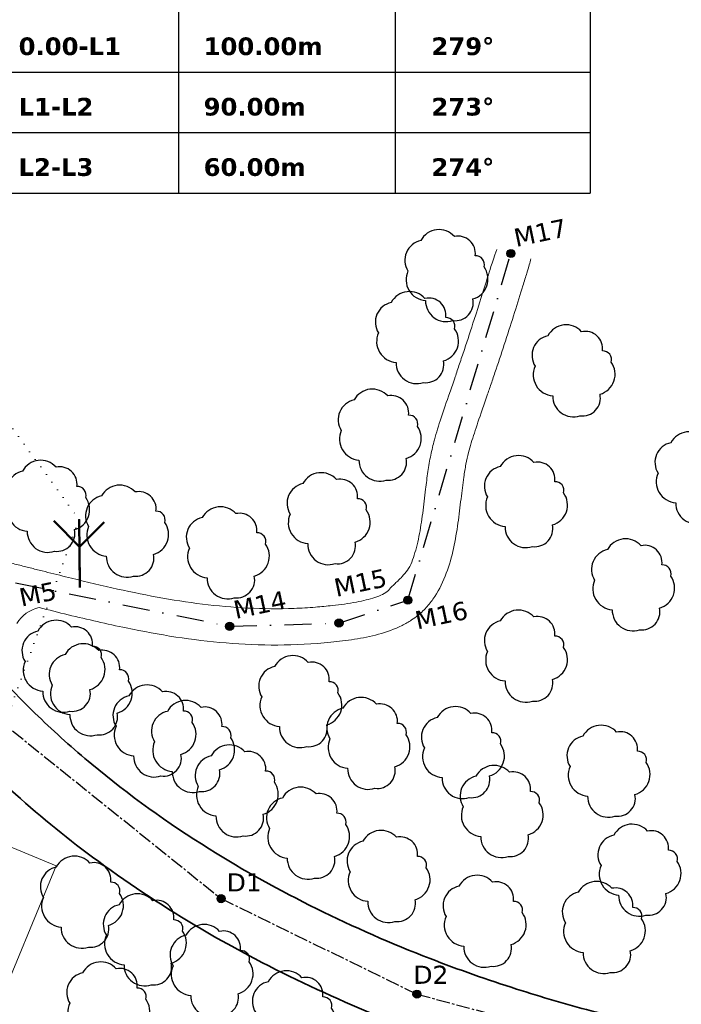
# Model space of a CAD drawing. Header units: millimetres. Extents: x 475316 to 476350, y 295379 to 296159.
# Tile 5 of 7: x 475801 to 475983, y 295715 to 295987. Entities that reach past the tile are written whole.
import ezdxf

# ---------------------------------------------------------------- set-up
doc = ezdxf.new("R2010")
doc.units = ezdxf.units.MM
doc.header["$MEASUREMENT"] = 0
for name, pattern in [('CENTER2', [1.125, 0.75, -0.125, 0.125, -0.125]), ('DASHDOT', [1, 0.5, -0.25, 0, -0.25]), ('DOT2', [0.125, 0, -0.125])]:
    doc.linetypes.add(name, pattern=pattern)

msp = doc.modelspace()

# ---------------------------------------------------------------- hatches: boundary and pattern name
h = msp.add_hatch(color=5)
edge = h.paths.add_edge_path()
edge.add_arc((475936.02, 295922.26), 1.11, 0, 360)
h = msp.add_hatch(color=5)
edge = h.paths.add_edge_path()
edge.add_arc((475907.62, 295826.75), 1.11, 0, 360)
h = msp.add_hatch(color=5)
edge = h.paths.add_edge_path()
edge.add_arc((475858.52, 295819.53), 1.11, 0, 360)
h = msp.add_hatch(color=5)
edge = h.paths.add_edge_path()
edge.add_arc((475888.65, 295820.43), 1.11, 0, 360)
h = msp.add_hatch(color=5)
edge = h.paths.add_edge_path()
edge.add_arc((475856.16, 295744.49), 1.11, 0, 360)
h = msp.add_hatch(color=5)
edge = h.paths.add_edge_path()
edge.add_arc((475910.12, 295718.18), 1.11, 0, 360)

# ---------------------------------------------------------------- linework, layer by layer
at = {"color": 5}
for p, q in [((475844.43, 296058.56), (475844.43, 295938.92)), ((475904.13, 296058.56), (475904.13, 295938.92)), ((475957.86, 296058.56), (475957.86, 295938.92)), ((475788.32, 295972.22), (475957.86, 295972.22)), ((475788.32, 295955.57), (475957.86, 295955.57)), ((475788.31, 295938.92), (475957.86, 295938.92))]:
    msp.add_line(p, q, dxfattribs=at)
at = {"color": 4, "linetype": 'DASHDOT', "ltscale": 15}
for p, q in [((475907.62, 295826.75), (475936.02, 295922.26)), ((475799.53, 295831.49), (475858.52, 295819.53)), ((475888.65, 295820.43), (475907.62, 295826.75)), ((475858.52, 295819.53), (475888.65, 295820.43))]:
    msp.add_line(p, q, dxfattribs=at)
at = {"color": 253, "lineweight": 50}
for p, q in [((475810.11, 295848.57), (475817.1, 295841.42)), ((475817.22, 295830.2), (475817.02, 295848.98)), ((475823.91, 295848.26), (475817.1, 295841.42)), ((475817.1, 295841.42), (475817.22, 295830.2))]:
    msp.add_line(p, q, dxfattribs=at)
at = {"linetype": 'CENTER2', "ltscale": 5}
for p, q in [((475785.51, 295801.33), (475856.16, 295744.49)), ((475856.16, 295744.49), (475910.12, 295718.18)), ((475910.12, 295718.18), (476007.47, 295692.12))]:
    msp.add_line(p, q, dxfattribs=at)
at = {"linetype": 'DOT2', "lineweight": 15, "ltscale": 20}
msp.add_lwpolyline([(475736.83, 296016.64), (475749.78, 295941.15), (475817.02, 295848.98), (475792.78, 295782.24), (475747.79, 295698.41)], dxfattribs=at)
at = {"color": 253}
for points in [[(475907.64, 295917.45, 0.520567), (475912.5, 295909.29, 0.520567), (475912.5, 295909.29, 0.520567), (475920.01, 295903.78, 0.520567), (475920.01, 295903.78, 0.520567), (475925.53, 295909.73, 0.520567), (475928.62, 295918.55, 0.520567), (475928.62, 295918.55, 0.520567), (475926.19, 295921.64, 0.520567), (475920.45, 295926.94, 0.520567), (475911.18, 295925.83, 0.520567), (475911.18, 295925.83, 0.520567), (475911.18, 295925.83, 0.520567)], [(475899.53, 295900.39, 0.520567), (475904.39, 295892.23, 0.520567), (475904.39, 295892.23, 0.520567), (475911.9, 295886.71, 0.520567), (475911.9, 295886.71, 0.520567), (475917.42, 295892.67, 0.520567), (475920.51, 295901.49, 0.520567), (475920.51, 295901.49, 0.520567), (475918.08, 295904.58, 0.520567), (475912.34, 295909.87, 0.520567), (475903.06, 295908.77, 0.520567), (475903.06, 295908.77, 0.520567), (475903.06, 295908.77, 0.520567)], [(475942.68, 295891.21, 0.520567), (475947.54, 295883.05, 0.520567), (475947.54, 295883.05, 0.520567), (475955.05, 295877.54, 0.520567), (475955.05, 295877.54, 0.520567), (475960.57, 295883.49, 0.520567), (475963.66, 295892.31, 0.520567), (475963.66, 295892.31, 0.520567), (475961.23, 295895.4, 0.520567), (475955.49, 295900.7, 0.520567), (475946.21, 295899.59, 0.520567), (475946.21, 295899.59, 0.520567), (475946.21, 295899.59, 0.520567)], [(475889.28, 295873.51, 0.520567), (475894.14, 295865.35, 0.520567), (475894.14, 295865.35, 0.520567), (475901.65, 295859.84, 0.520567), (475901.65, 295859.84, 0.520567), (475907.17, 295865.79, 0.520567), (475910.26, 295874.61, 0.520567), (475910.26, 295874.61, 0.520567), (475907.83, 295877.7, 0.520567), (475902.09, 295883, 0.520567), (475892.81, 295881.89, 0.520567), (475892.81, 295881.89, 0.520567), (475892.81, 295881.89, 0.520567)], [(475976.56, 295861.74, 0.520567), (475981.42, 295853.58, 0.520567), (475981.42, 295853.58, 0.520567), (475988.93, 295848.07, 0.520567), (475988.93, 295848.07, 0.520567), (475994.45, 295854.02, 0.520567), (475997.54, 295862.84, 0.520567), (475997.54, 295862.84, 0.520567), (475995.11, 295865.93, 0.520567), (475989.37, 295871.23, 0.520567), (475980.09, 295870.12, 0.520567), (475980.09, 295870.12, 0.520567), (475980.09, 295870.12, 0.520567)], [(475929.57, 295855.19, 0.520567), (475934.43, 295847.03, 0.520567), (475934.43, 295847.03, 0.520567), (475941.93, 295841.51, 0.520567), (475941.93, 295841.51, 0.520567), (475947.46, 295847.47, 0.520567), (475950.55, 295856.29, 0.520567), (475950.55, 295856.29, 0.520567), (475948.12, 295859.38, 0.520567), (475942.38, 295864.67, 0.520567), (475933.1, 295863.57, 0.520567), (475933.1, 295863.57, 0.520567), (475933.1, 295863.57, 0.520567)], [(475797.88, 295853.88, 0.520567), (475802.74, 295845.72, 0.520567), (475802.74, 295845.72, 0.520567), (475810.25, 295840.21, 0.520567), (475810.25, 295840.21, 0.520567), (475815.77, 295846.16, 0.520567), (475818.86, 295854.99, 0.520567), (475818.86, 295854.99, 0.520567), (475816.43, 295858.07, 0.520567), (475810.69, 295863.37, 0.520567), (475801.42, 295862.26, 0.520567), (475801.42, 295862.26, 0.520567), (475801.42, 295862.26, 0.520567)], [(475875.19, 295850.47, 0.520567), (475880.05, 295842.31, 0.520567), (475880.05, 295842.31, 0.520567), (475887.55, 295836.8, 0.520567), (475887.55, 295836.8, 0.520567), (475893.08, 295842.75, 0.520567), (475896.17, 295851.58, 0.520567), (475896.17, 295851.58, 0.520567), (475893.74, 295854.66, 0.520567), (475888, 295859.96, 0.520567), (475878.72, 295858.86, 0.520567), (475878.72, 295858.86, 0.520567), (475878.72, 295858.86, 0.520567)], [(475819.67, 295847.06, 0.520567), (475824.52, 295838.9, 0.520567), (475824.52, 295838.9, 0.520567), (475832.03, 295833.38, 0.520567), (475832.03, 295833.38, 0.520567), (475837.55, 295839.34, 0.520567), (475840.64, 295848.16, 0.520567), (475840.64, 295848.16, 0.520567), (475838.22, 295851.25, 0.520567), (475832.47, 295856.54, 0.520567), (475823.2, 295855.44, 0.520567), (475823.2, 295855.44, 0.520567), (475823.2, 295855.44, 0.520567)], [(475847.43, 295841.09, 0.520567), (475852.29, 295832.93, 0.520567), (475852.29, 295832.93, 0.520567), (475859.79, 295827.41, 0.520567), (475859.79, 295827.41, 0.520567), (475865.31, 295833.37, 0.520567), (475868.41, 295842.19, 0.520567), (475868.41, 295842.19, 0.520567), (475865.98, 295845.28, 0.520567), (475860.24, 295850.57, 0.520567), (475850.96, 295849.47, 0.520567), (475850.96, 295849.47, 0.520567), (475850.96, 295849.47, 0.520567)], [(475959.08, 295832.27, 0.520567), (475963.93, 295824.11, 0.520567), (475963.93, 295824.11, 0.520567), (475971.44, 295818.59, 0.520567), (475971.44, 295818.59, 0.520567), (475976.96, 295824.55, 0.520567), (475980.05, 295833.37, 0.520567), (475980.05, 295833.37, 0.520567), (475977.63, 295836.46, 0.520567), (475971.88, 295841.75, 0.520567), (475962.61, 295840.65, 0.520567), (475962.61, 295840.65, 0.520567), (475962.61, 295840.65, 0.520567)], [(475929.57, 295812.62, 0.520567), (475934.43, 295804.46, 0.520567), (475934.43, 295804.46, 0.520567), (475941.94, 295798.94, 0.520567), (475941.94, 295798.94, 0.520567), (475947.46, 295804.9, 0.520567), (475950.55, 295813.72, 0.520567), (475950.55, 295813.72, 0.520567), (475948.12, 295816.81, 0.520567), (475942.38, 295822.1, 0.520567), (475933.1, 295821, 0.520567), (475933.1, 295821, 0.520567), (475933.1, 295821, 0.520567)], [(475802.14, 295809.82, 0.520567), (475807, 295801.65, 0.520567), (475807, 295801.65, 0.520567), (475814.51, 295796.14, 0.520567), (475814.51, 295796.14, 0.520567), (475820.03, 295802.1, 0.520567), (475823.12, 295810.92, 0.520567), (475823.12, 295810.92, 0.520567), (475820.69, 295814.01, 0.520567), (475814.95, 295819.3, 0.520567), (475805.68, 295818.2, 0.520567), (475805.68, 295818.2, 0.520567), (475805.68, 295818.2, 0.520567)], [(475809.64, 295803.35, 0.520567), (475814.49, 295795.19, 0.520567), (475814.49, 295795.19, 0.520567), (475822, 295789.67, 0.520567), (475822, 295789.67, 0.520567), (475827.52, 295795.63, 0.520567), (475830.61, 295804.45, 0.520567), (475830.61, 295804.45, 0.520567), (475828.19, 295807.54, 0.520567), (475822.44, 295812.83, 0.520567), (475813.17, 295811.73, 0.520567), (475813.17, 295811.73, 0.520567), (475813.17, 295811.73, 0.520567)], [(475867.38, 295800.08, 0.520567), (475872.24, 295791.91, 0.520567), (475872.24, 295791.91, 0.520567), (475879.75, 295786.4, 0.520567), (475879.75, 295786.4, 0.520567), (475885.27, 295792.36, 0.520567), (475888.36, 295801.18, 0.520567), (475888.36, 295801.18, 0.520567), (475885.93, 295804.27, 0.520567), (475880.19, 295809.56, 0.520567), (475870.92, 295808.46, 0.520567), (475870.92, 295808.46, 0.520567), (475870.92, 295808.46, 0.520567)], [(475827.21, 295791.97, 0.520567), (475832.07, 295783.81, 0.520567), (475832.07, 295783.81, 0.520567), (475839.58, 295778.29, 0.520567), (475839.58, 295778.29, 0.520567), (475845.1, 295784.25, 0.520567), (475848.19, 295793.07, 0.520567), (475848.19, 295793.07, 0.520567), (475845.76, 295796.16, 0.520567), (475840.02, 295801.46, 0.520567), (475830.74, 295800.35, 0.520567), (475830.74, 295800.35, 0.520567), (475830.74, 295800.35, 0.520567)], [(475837.83, 295787.72, 0.520567), (475842.69, 295779.56, 0.520567), (475842.69, 295779.56, 0.520567), (475850.2, 295774.04, 0.520567), (475850.2, 295774.04, 0.520567), (475855.72, 295780, 0.520567), (475858.81, 295788.82, 0.520567), (475858.81, 295788.82, 0.520567), (475856.38, 295791.91, 0.520567), (475850.64, 295797.2, 0.520567), (475841.37, 295796.1, 0.520567), (475841.37, 295796.1, 0.520567), (475841.37, 295796.1, 0.520567)], [(475886.16, 295788.57, 0.520567), (475891.02, 295780.41, 0.520567), (475891.02, 295780.41, 0.520567), (475898.53, 295774.89, 0.520567), (475898.53, 295774.89, 0.520567), (475904.05, 295780.85, 0.520567), (475907.14, 295789.67, 0.520567), (475907.14, 295789.67, 0.520567), (475904.71, 295792.76, 0.520567), (475898.97, 295798.05, 0.520567), (475889.7, 295796.95, 0.520567), (475889.7, 295796.95, 0.520567), (475889.7, 295796.95, 0.520567)], [(475912.2, 295786.01, 0.520567), (475917.05, 295777.85, 0.520567), (475917.05, 295777.85, 0.520567), (475924.56, 295772.34, 0.520567), (475924.56, 295772.34, 0.520567), (475930.08, 295778.29, 0.520567), (475933.17, 295787.11, 0.520567), (475933.17, 295787.11, 0.520567), (475930.75, 295790.2, 0.520567), (475925, 295795.5, 0.520567), (475915.73, 295794.39, 0.520567), (475915.73, 295794.39, 0.520567), (475915.73, 295794.39, 0.520567)], [(475952.31, 295780.9, 0.520567), (475957.17, 295772.74, 0.520567), (475957.17, 295772.74, 0.520567), (475964.68, 295767.22, 0.520567), (475964.68, 295767.22, 0.520567), (475970.2, 295773.18, 0.520567), (475973.29, 295782, 0.520567), (475973.29, 295782, 0.520567), (475970.86, 295785.09, 0.520567), (475965.12, 295790.38, 0.520567), (475955.85, 295789.28, 0.520567), (475955.85, 295789.28, 0.520567), (475955.85, 295789.28, 0.520567)], [(475849.88, 295775.46, 0.520567), (475854.74, 295767.29, 0.520567), (475854.74, 295767.29, 0.520567), (475862.25, 295761.78, 0.520567), (475862.25, 295761.78, 0.520567), (475867.77, 295767.74, 0.520567), (475870.86, 295776.56, 0.520567), (475870.86, 295776.56, 0.520567), (475868.43, 295779.65, 0.520567), (475862.69, 295784.94, 0.520567), (475853.41, 295783.84, 0.520567), (475853.41, 295783.84, 0.520567), (475853.41, 295783.84, 0.520567)], [(475922.87, 295769.81, 0.520567), (475927.72, 295761.65, 0.520567), (475927.72, 295761.65, 0.520567), (475935.23, 295756.14, 0.520567), (475935.23, 295756.14, 0.520567), (475940.75, 295762.09, 0.520567), (475943.84, 295770.92, 0.520567), (475943.84, 295770.92, 0.520567), (475941.42, 295774, 0.520567), (475935.67, 295779.3, 0.520567), (475926.4, 295778.2, 0.520567), (475926.4, 295778.2, 0.520567), (475926.4, 295778.2, 0.520567)], [(475869.52, 295763.84, 0.520567), (475874.38, 295755.68, 0.520567), (475874.38, 295755.68, 0.520567), (475881.89, 295750.17, 0.520567), (475881.89, 295750.17, 0.520567), (475887.41, 295756.12, 0.520567), (475890.5, 295764.95, 0.520567), (475890.5, 295764.95, 0.520567), (475888.07, 295768.03, 0.520567), (475882.33, 295773.33, 0.520567), (475873.05, 295772.22, 0.520567), (475873.05, 295772.22, 0.520567), (475873.05, 295772.22, 0.520567)], [(475960.85, 295753.62, 0.520567), (475965.71, 295745.46, 0.520567), (475965.71, 295745.46, 0.520567), (475973.22, 295739.94, 0.520567), (475973.22, 295739.94, 0.520567), (475978.74, 295745.9, 0.520567), (475981.83, 295754.72, 0.520567), (475981.83, 295754.72, 0.520567), (475979.4, 295757.81, 0.520567), (475973.66, 295763.1, 0.520567), (475964.38, 295762, 0.520567), (475964.38, 295762, 0.520567), (475964.38, 295762, 0.520567)], [(475891.71, 295751.91, 0.520567), (475896.57, 295743.75, 0.520567), (475896.57, 295743.75, 0.520567), (475904.08, 295738.23, 0.520567), (475904.08, 295738.23, 0.520567), (475909.6, 295744.19, 0.520567), (475912.69, 295753.01, 0.520567), (475912.69, 295753.01, 0.520567), (475910.26, 295756.1, 0.520567), (475904.52, 295761.39, 0.520567), (475895.25, 295760.29, 0.520567), (475895.25, 295760.29, 0.520567), (475895.25, 295760.29, 0.520567)], [(475807.21, 295744.82, 0.520567), (475812.07, 295736.66, 0.520567), (475812.07, 295736.66, 0.520567), (475819.58, 295731.15, 0.520567), (475819.58, 295731.15, 0.520567), (475825.1, 295737.1, 0.520567), (475828.19, 295745.92, 0.520567), (475828.19, 295745.92, 0.520567), (475825.76, 295749.01, 0.520567), (475820.02, 295754.31, 0.520567), (475810.75, 295753.2, 0.520567), (475810.75, 295753.2, 0.520567), (475810.75, 295753.2, 0.520567)], [(475918.17, 295739.55, 0.520567), (475923.03, 295731.39, 0.520567), (475923.03, 295731.39, 0.520567), (475930.54, 295725.87, 0.520567), (475930.54, 295725.87, 0.520567), (475936.06, 295731.83, 0.520567), (475939.15, 295740.65, 0.520567), (475939.15, 295740.65, 0.520567), (475936.72, 295743.74, 0.520567), (475930.98, 295749.03, 0.520567), (475921.71, 295747.93, 0.520567), (475921.71, 295747.93, 0.520567), (475921.71, 295747.93, 0.520567)], [(475951.04, 295737.84, 0.520567), (475955.89, 295729.68, 0.520567), (475955.89, 295729.68, 0.520567), (475963.4, 295724.17, 0.520567), (475963.4, 295724.17, 0.520567), (475968.92, 295730.12, 0.520567), (475972.01, 295738.95, 0.520567), (475972.01, 295738.95, 0.520567), (475969.58, 295742.03, 0.520567), (475963.84, 295747.33, 0.520567), (475954.57, 295746.23, 0.520567), (475954.57, 295746.23, 0.520567), (475954.57, 295746.23, 0.520567)], [(475824.55, 295734.43, 0.520567), (475829.41, 295726.27, 0.520567), (475829.41, 295726.27, 0.520567), (475836.91, 295720.76, 0.520567), (475836.91, 295720.76, 0.520567), (475842.43, 295726.71, 0.520567), (475845.53, 295735.54, 0.520567), (475845.53, 295735.54, 0.520567), (475843.1, 295738.62, 0.520567), (475837.36, 295743.92, 0.520567), (475828.08, 295742.82, 0.520567), (475828.08, 295742.82, 0.520567), (475828.08, 295742.82, 0.520567)], [(475842.94, 295726, 0.520567), (475847.8, 295717.84, 0.520567), (475847.8, 295717.84, 0.520567), (475855.31, 295712.32, 0.520567), (475855.31, 295712.32, 0.520567), (475860.83, 295718.28, 0.520567), (475863.92, 295727.1, 0.520567), (475863.92, 295727.1, 0.520567), (475861.49, 295730.19, 0.520567), (475855.75, 295735.48, 0.520567), (475846.47, 295734.38, 0.520567), (475846.47, 295734.38, 0.520567), (475846.47, 295734.38, 0.520567)], [(475814.47, 295715.67, 0.520567), (475819.33, 295707.51, 0.520567), (475819.33, 295707.51, 0.520567), (475826.83, 295701.99, 0.520567), (475826.83, 295701.99, 0.520567), (475832.35, 295707.95, 0.520567), (475835.45, 295716.77, 0.520567), (475835.45, 295716.77, 0.520567), (475833.02, 295719.86, 0.520567), (475827.28, 295725.15, 0.520567), (475818, 295724.05, 0.520567), (475818, 295724.05, 0.520567), (475818, 295724.05, 0.520567)], [(475865.62, 295713.21, 0.520567), (475870.48, 295705.05, 0.520567), (475870.48, 295705.05, 0.520567), (475877.98, 295699.53, 0.520567), (475877.98, 295699.53, 0.520567), (475883.5, 295705.49, 0.520567), (475886.6, 295714.31, 0.520567), (475886.6, 295714.31, 0.520567), (475884.17, 295717.4, 0.520567), (475878.43, 295722.69, 0.520567), (475869.15, 295721.59, 0.520567), (475869.15, 295721.59, 0.520567), (475869.15, 295721.59, 0.520567)]]:
    msp.add_lwpolyline(points, format="xyb", close=True, dxfattribs=at)
at = {"color": 2, "lineweight": 15}
msp.add_lwpolyline([(475777.65, 295767.25), (475810.76, 295753.49), (475793.29, 295711.43), (475763.74, 295723.71)], close=True, dxfattribs=at)
at = {"color": 5}
for centre in [(475936.02, 295922.26), (475907.62, 295826.75), (475858.52, 295819.53), (475888.65, 295820.43), (475856.16, 295744.49), (475910.12, 295718.18)]:
    msp.add_circle(centre, 1.11, dxfattribs=at)
at = {"color": 2, "lineweight": 15}
msp.add_arc((475808.15, 295815.16), 9.78, 102.7184, 148.1414, dxfattribs=at)
at = {"color": 4, "lineweight": 15}
for points, knots in [([(475735.41, 296110.54), (475735.11, 296103.31), (475734.8, 296095.99), (475733.81, 296085.93), (475733.49, 296083.23), (475732.74, 296078.11), (475732.32, 296075.71), (475731.4, 296070.93), (475730.9, 296068.56), (475729.31, 296061.49), (475728.16, 296056.83), (475725.47, 296045.82), (475723.97, 296039.5), (475722.41, 296030.69), (475722.02, 296028.14), (475721.55, 296024.1), (475721.41, 296022.62), (475721.19, 296019.65), (475721.11, 296018.16), (475720.98, 296013.67), (475721.01, 296010.66), (475721.47, 295999.88), (475722.46, 295991.99), (475724.23, 295980.69), (475724.78, 295977.37), (475725.82, 295971.35), (475726.29, 295968.66), (475727.24, 295963.3), (475727.73, 295960.62), (475730.2, 295952.6), (475731.89, 295947.62), (475736.39, 295931.7), (475741.11, 295921.17), (475746.26, 295903.64), (475748.36, 295892.13), (475752.69, 295881.61), (475753.36, 295880.43), (475755.42, 295876.92), (475756.89, 295874.59), (475759.91, 295869.86), (475761.46, 295867.45), (475763.48, 295864.22), (475763.94, 295863.46), (475764.76, 295862.11), (475765.1, 295861.54), (475765.78, 295860.4), (475766.11, 295859.83), (475767.11, 295858.14), (475767.76, 295857.03), (475769.58, 295854.06), (475770.74, 295852.26), (475772.53, 295849.89), (475773.13, 295849.16), (475774.14, 295848.03), (475774.56, 295847.6), (475775.34, 295846.84), (475775.71, 295846.51), (475776.47, 295845.86), (475776.87, 295845.54), (475778.1, 295844.63), (475778.98, 295844.05), (475782.19, 295842.17), (475784.79, 295841.04), (475790.43, 295839.06), (475793.45, 295838.21), (475797.79, 295837.08), (475799.02, 295836.77), (475801.36, 295836.18), (475802.46, 295835.9), (475804.65, 295835.35), (475805.75, 295835.07), (475809.01, 295834.25), (475811.17, 295833.71), (475817.6, 295832.12), (475821.84, 295831.1), (475834.45, 295828.27), (475842.72, 295826.69), (475859.35, 295824.63), (475867.71, 295824.16), (475878.27, 295824.54), (475880.22, 295824.65), (475883.72, 295824.93), (475885.27, 295825.08), (475887.95, 295825.38), (475889.09, 295825.52), (475891.32, 295825.83), (475892.41, 295826.01), (475895.28, 295826.55), (475896.99, 295826.97), (475900.08, 295827.99), (475901.46, 295828.59), (475902.67, 295829.82), (475903.01, 295830.5), (475903.98, 295831.05), (475904.24, 295831.59), (475904.89, 295831.94), (475905.33, 295832.62), (475905.86, 295832.89), (475906.24, 295833.59), (475907.84, 295835.11), (475908.55, 295836.7), (475909.76, 295840.26), (475910.26, 295842.22), (475911.09, 295846.36), (475911.42, 295848.52), (475912.01, 295852.9), (475912.26, 295855.12), (475912.71, 295858.94), (475912.91, 295860.57), (475913.26, 295862.93), (475913.38, 295863.7), (475913.64, 295865.21), (475913.79, 295865.94), (475914.24, 295868.11), (475914.57, 295869.51), (475915.48, 295872.89), (475916.09, 295874.86), (475917.49, 295879.1), (475918.28, 295881.35), (475919.63, 295885.27), (475920.13, 295886.7), (475921.04, 295889.38), (475921.45, 295890.58), (475922.3, 295893.11), (475922.74, 295894.42), (475924.08, 295898.46), (475925.01, 295901.29), (475927.24, 295908.19), (475928.53, 295912.24), (475930.17, 295917.57), (475930.68, 295919.25), (475932.12, 295923.33)], [0, 0, 0, 0, 21.671248, 21.671248, 29.575658, 29.575658, 36.664206, 36.664206, 43.752755, 43.752755, 57.929851, 57.929851, 77.644864, 77.644864, 85.760309, 85.760309, 90.508167, 90.508167, 95.256024, 95.256024, 104.751739, 104.751739, 128.998099, 128.998099, 139.003885, 139.003885, 147.048258, 147.048258, 155.09263, 155.09263, 171.181376, 171.181376, 203.358867, 203.358867, 235.536358, 235.536358, 239.796679, 239.796679, 248.31732, 248.31732, 256.83796, 256.83796, 259.420191, 259.420191, 261.340101, 261.340101, 263.260011, 263.260011, 267.099831, 267.099831, 273.920859, 273.920859, 277.209839, 277.209839, 279.410505, 279.410505, 281.309689, 281.309689, 283.208874, 283.208874, 287.007244, 287.007244, 296.421372, 296.421372, 305.835501, 305.835501, 309.514187, 309.514187, 312.788639, 312.788639, 316.063091, 316.063091, 322.611995, 322.611995, 335.709804, 335.709804, 361.905421, 361.905421, 388.101038, 388.101038, 393.998295, 393.998295, 398.604962, 398.604962, 401.941363, 401.941363, 405.277763, 405.277763, 410.941224, 410.941224, 416.604684, 416.604684, 419.516258, 419.516258, 421.124014, 421.124014, 422.73177, 422.73177, 425.947283, 425.947283, 432.246156, 432.246156, 438.545028, 438.545028, 444.843901, 444.843901, 451.142774, 451.142774, 455.93903, 455.93903, 458.317453, 458.317453, 460.695876, 460.695876, 465.452722, 465.452722, 472.237827, 472.237827, 479.022932, 479.022932, 482.545465, 482.545465, 485.162077, 485.162077, 487.778689, 487.778689, 493.011912, 493.011912, 500.709837, 500.709837, 504.772933, 504.772933, 504.772933, 504.772933]), ([(475806, 295824.7), (475808.7, 295824.02), (475811.38, 295823.35), (475819.4, 295821.4), (475824.72, 295820.17), (475839.12, 295817.19), (475848.22, 295815.7), (475866.9, 295814.17), (475876.46, 295814.13), (475887.49, 295815.26), (475888.56, 295815.38), (475890.72, 295815.65), (475891.81, 295815.8), (475895.12, 295816.31), (475897.36, 295816.75), (475901.77, 295817.95), (475903.95, 295818.72), (475906.93, 295820.22), (475907.81, 295820.72), (475909.27, 295821.68), (475909.88, 295822.12), (475910.91, 295822.97), (475911.35, 295823.36), (475912.19, 295824.17), (475912.58, 295824.58), (475913.72, 295825.87), (475914.41, 295826.78), (475916.36, 295829.74), (475917.39, 295831.91), (475919.06, 295836.38), (475919.69, 295838.68), (475920.71, 295843.32), (475921.1, 295845.65), (475921.75, 295850.23), (475922.02, 295852.47), (475922.52, 295856.75), (475922.76, 295858.77), (475923.21, 295861.87), (475923.41, 295863.04), (475923.86, 295865.29), (475924.1, 295866.37), (475924.82, 295869.16), (475925.33, 295870.89), (475926.56, 295874.7), (475927.28, 295876.79), (475928.57, 295880.53), (475929.07, 295881.95), (475929.96, 295884.53), (475930.33, 295885.63), (475931.11, 295887.93), (475931.52, 295889.13), (475932.76, 295892.85), (475933.63, 295895.48), (475936.23, 295903.44), (475937.95, 295908.84), (475939.71, 295914.58), (475940.08, 295915.78), (475940.65, 295917.7), (475940.88, 295918.47), (475941.24, 295919.74), (475941.39, 295920.27), (475941.52, 295920.76)], [317.675799, 317.675799, 317.675799, 317.675799, 325.780932, 325.780932, 341.991198, 341.991198, 369.5951, 369.5951, 397.199001, 397.199001, 400.160203, 400.160203, 403.121405, 403.121405, 409.043809, 409.043809, 414.966212, 414.966212, 417.498445, 417.498445, 419.349407, 419.349407, 420.781304, 420.781304, 422.213202, 422.213202, 425.076996, 425.076996, 431.229233, 431.229233, 437.38147, 437.38147, 443.533707, 443.533707, 449.685944, 449.685944, 455.838181, 455.838181, 460.095909, 460.095909, 464.353637, 464.353637, 471.032326, 471.032326, 477.711016, 477.711016, 481.386281, 481.386281, 483.849507, 483.849507, 486.312734, 486.312734, 491.239187, 491.239187, 501.092093, 501.092093, 503.903079, 503.903079, 506.004017, 506.004017, 507.687674, 507.687674, 507.687674, 507.687674])]:
    msp.add_open_spline(points, degree=3, knots=knots, dxfattribs=at)
at = {"color": 5, "lineweight": 35}
for points, knots in [([(475561.69, 295984.5), (475568.19, 295977.08), (475574.61, 295969.76), (475587.69, 295955.91), (475594.35, 295949.39), (475606.71, 295938.98), (475612.29, 295934.84), (475620.04, 295930.03), (475621.98, 295928.9), (475625.02, 295927.25), (475626.11, 295926.68), (475628.33, 295925.56), (475629.47, 295925.01), (475632.95, 295923.37), (475635.35, 295922.29), (475641.44, 295919.58), (475645.19, 295917.92), (475652.77, 295914.25), (475656.6, 295912.23), (475663.31, 295908), (475666.21, 295905.92), (475669.93, 295902.74), (475670.85, 295901.92), (475672.12, 295900.7), (475672.48, 295900.34), (475673.19, 295899.63), (475673.53, 295899.28), (475674.55, 295898.22), (475675.19, 295897.53), (475677.02, 295895.53), (475678.14, 295894.28), (475680.25, 295892.04), (475681.23, 295891.05), (475682.88, 295889.58), (475683.56, 295889.04), (475684.35, 295888.5), (475684.5, 295888.4), (475684.96, 295888.12), (475685.28, 295887.94), (475685.96, 295887.58), (475686.33, 295887.41), (475687.68, 295886.83), (475688.79, 295886.45), (475691.3, 295885.76), (475692.69, 295885.44), (475695.7, 295884.83), (475697.31, 295884.53), (475700.71, 295883.9), (475702.5, 295883.56), (475705.24, 295882.94), (475706.15, 295882.72), (475707.96, 295882.25), (475708.85, 295882), (475711.51, 295881.2), (475713.25, 295880.61), (475718.36, 295878.68), (475721.64, 295877.18), (475728.1, 295873.78), (475731.26, 295871.86), (475740.86, 295865.37), (475746.78, 295860.34), (475757.74, 295849.68), (475762.78, 295844.05), (475772.45, 295832.65), (475777.07, 295826.89), (475783.72, 295818.78), (475785.77, 295816.32), (475789.22, 295812.26), (475790.62, 295810.64), (475793.13, 295807.81), (475794.23, 295806.59), (475796.47, 295804.16), (475797.6, 295802.96), (475801.03, 295799.39), (475803.36, 295797.05), (475810.49, 295790.17), (475815.42, 295785.77), (475830.7, 295773.07), (475841.53, 295765.3), (475871.97, 295746.25), (475892.51, 295736.21), (475921.62, 295724.93), (475929.57, 295722.13), (475944.41, 295717.4), (475951.28, 295715.4), (475965.67, 295711.57), (475973.2, 295709.78), (475988.33, 295706.52), (475995.93, 295705.05), (476018.81, 295701.02), (476034.19, 295698.81), (476057.47, 295695.67), (476065.31, 295694.65), (476079.5, 295692.79), (476085.84, 295691.95), (476098.52, 295690.21), (476104.86, 295689.32), (476123.89, 295686.56), (476136.57, 295684.61), (476161.93, 295680.41), (476174.6, 295678.17), (476196.13, 295674.04), (476205, 295672.25), (476219.9, 295669.07), (476225.94, 295667.73), (476237.99, 295664.98), (476243.99, 295663.57), (476261.97, 295659.26), (476273.91, 295656.28), (476288.8, 295652.53), (476291.77, 295651.78), (476294.73, 295651.03)], [0, 0, 0, 0, 28.917091, 28.917091, 57.834183, 57.834183, 80.294989, 80.294989, 87.60843, 87.60843, 91.627144, 91.627144, 95.645857, 95.645857, 103.683284, 103.683284, 115.522714, 115.522714, 127.362143, 127.362143, 136.659776, 136.659776, 139.761922, 139.761922, 141.040271, 141.040271, 142.318619, 142.318619, 144.875317, 144.875317, 149.907945, 149.907945, 154.940574, 154.940574, 158.964523, 158.964523, 159.962565, 159.962565, 161.958647, 161.958647, 163.95473, 163.95473, 168.886171, 168.886171, 173.817612, 173.817612, 178.749053, 178.749053, 183.680494, 183.680494, 186.055248, 186.055248, 188.430002, 188.430002, 193.179511, 193.179511, 202.678528, 202.678528, 212.668188, 212.668188, 234.40763, 234.40763, 256.147072, 256.147072, 277.886514, 277.886514, 287.541299, 287.541299, 294.090979, 294.090979, 299.188165, 299.188165, 304.285351, 304.285351, 314.479724, 314.479724, 334.868468, 334.868468, 375.645957, 375.645957, 444.419467, 444.419467, 469.798433, 469.798433, 491.427212, 491.427212, 514.970235, 514.970235, 538.513258, 538.513258, 585.599303, 585.599303, 609.388054, 609.388054, 628.524741, 628.524741, 647.661428, 647.661428, 685.934802, 685.934802, 724.270566, 724.270566, 751.200268, 751.200268, 769.602115, 769.602115, 788.003961, 788.003961, 824.807653, 824.807653, 833.989727, 833.989727, 833.989727, 833.989727]), ([(475774.92, 295798.22), (475775.77, 295797.25), (475776.63, 295796.27), (475779.12, 295793.47), (475780.78, 295791.66), (475784.13, 295788.09), (475785.83, 295786.34), (475791, 295781.13), (475794.53, 295777.76), (475805.36, 295767.93), (475812.91, 295761.75), (475838.83, 295742.48), (475858.38, 295730.99), (475899.17, 295711.56), (475920.41, 295703.64), (475948.84, 295695.31), (475955.8, 295693.45), (475969.71, 295690.06), (475976.67, 295688.53), (475997.54, 295684.31), (476011.44, 295682), (476034.63, 295678.57), (476043.93, 295677.3), (476062.32, 295674.86), (476071.42, 295673.69), (476088.1, 295671.46), (476095.7, 295670.42), (476110.9, 295668.25), (476118.49, 295667.12), (476141.24, 295663.62), (476156.37, 295661.1), (476180.64, 295656.67), (476189.82, 295654.91), (476205.4, 295651.73), (476211.82, 295650.36), (476224.65, 295647.53), (476231.06, 295646.06), (476250.28, 295641.54), (476263.08, 295638.37), (476280.55, 295633.98), (476285.2, 295632.81), (476289.85, 295631.64)], [290.9814, 290.9814, 290.9814, 290.9814, 294.708052, 294.708052, 301.707522, 301.707522, 308.706992, 308.706992, 322.705931, 322.705931, 350.70381, 350.70381, 415.490893, 415.490893, 480.277976, 480.277976, 501.160581, 501.160581, 522.043185, 522.043185, 563.808394, 563.808394, 591.861219, 591.861219, 619.430353, 619.430353, 642.558177, 642.558177, 665.686, 665.686, 711.941647, 711.941647, 740.164958, 740.164958, 760.024708, 760.024708, 779.884457, 779.884457, 819.603956, 819.603956, 833.989727, 833.989727, 833.989727, 833.989727])]:
    msp.add_open_spline(points, degree=3, knots=knots, dxfattribs=at)
at = {"color": 6, "lineweight": 15}
msp.add_open_spline([(475774.92, 295798.22), (475775.77, 295797.25), (475776.63, 295796.27), (475779.12, 295793.47), (475780.78, 295791.66), (475784.13, 295788.09), (475785.83, 295786.34), (475791, 295781.13), (475794.53, 295777.76), (475805.36, 295767.93), (475812.91, 295761.75), (475838.83, 295742.48), (475858.38, 295730.99), (475899.17, 295711.56), (475920.41, 295703.64), (475948.84, 295695.31), (475955.8, 295693.45), (475969.71, 295690.06), (475976.67, 295688.53), (475997.54, 295684.31), (476011.44, 295682), (476034.63, 295678.57), (476043.93, 295677.3), (476062.32, 295674.86), (476071.42, 295673.69), (476088.1, 295671.46), (476095.7, 295670.42), (476110.9, 295668.25), (476118.49, 295667.12), (476141.24, 295663.62), (476156.37, 295661.1), (476180.64, 295656.67), (476189.82, 295654.91), (476205.4, 295651.73), (476211.82, 295650.36), (476224.65, 295647.53), (476231.06, 295646.06), (476250.28, 295641.54), (476263.08, 295638.37), (476280.55, 295633.98), (476285.2, 295632.81), (476289.85, 295631.64)], degree=3, knots=[290.9814, 290.9814, 290.9814, 290.9814, 294.708052, 294.708052, 301.707522, 301.707522, 308.706992, 308.706992, 322.705931, 322.705931, 350.70381, 350.70381, 415.490893, 415.490893, 480.277976, 480.277976, 501.160581, 501.160581, 522.043185, 522.043185, 563.808394, 563.808394, 591.861219, 591.861219, 619.430353, 619.430353, 642.558177, 642.558177, 665.686, 665.686, 711.941647, 711.941647, 740.164958, 740.164958, 760.024708, 760.024708, 779.884457, 779.884457, 819.603956, 819.603956, 833.989727, 833.989727, 833.989727, 833.989727], dxfattribs=at)

# ---------------------------------------------------------------- texts
at = {"color": 5, "attachment_point": 1}
for s, width, insert, char_height in [('{\\fVerdana|b1|i0|c0|p34;\\C256;0.00-L1}', 60.1655, (475800.37, 295981.8), 4.875), ('{\\fVerdana|b1|i0|c0|p34;\\C256;100.00m}', 60.1655, (475851.35, 295981.8), 4.875), ('{\\fVerdana|b1|i0|c0|p34;\\C256;279%%D}', 60.1655, (475914.13, 295981.8), 4.875), ('{\\fVerdana|b1|i0|c0|p34;\\C256;L1-L2}', 60.1655, (475800.37, 295965.15), 4.875), ('{\\fVerdana|b1|i0|c0|p34;\\C256;90.00m}', 60.1655, (475851.35, 295965.15), 4.875), ('{\\fVerdana|b1|i0|c0|p34;\\C256;273%%D}', 60.1655, (475914.13, 295965.15), 4.875), ('{\\fVerdana|b1|i0|c0|p34;\\C256;L2-L3}', 60.1655, (475800.36, 295948.51), 4.875), ('{\\fVerdana|b1|i0|c0|p34;\\C256;60.00m}', 60.1655, (475851.35, 295948.51), 4.875), ('{\\fVerdana|b1|i0|c0|p34;\\C256;274%%D}', 60.1655, (475914.13, 295948.51), 4.875), ('{\\fVerdana|b0|i0|c0|p34;\\C256;D1}', 11.2187, (475857.71, 295751.46), 5), ('{\\fVerdana|b0|i0|c0|p34;\\C256;D2}', 11.2187, (475909.14, 295726.01), 5)]:
    msp.add_mtext_dynamic_manual_height_columns(s, width=width, gutter_width=1, heights=[0], dxfattribs=dict(at, insert=insert, char_height=char_height))
at = {"color": 5, "char_height": 5, "attachment_point": 1, "rotation": 11.8762}
for s, insert in [('{\\fVerdana|b0|i0|c0|p34;\\C256;M17}', (475936.41, 295928.93)), ('{\\fVerdana|b0|i0|c0|p34;\\C256;M15}', (475886.86, 295832.5)), ('{\\fVerdana|b0|i0|c0|p34;\\C256;M5}', (475800.1, 295829.82)), ('{\\fVerdana|b0|i0|c0|p34;\\C256;M14}', (475859.15, 295826.43)), ('{\\fVerdana|b0|i0|c0|p34;\\C256;M16}', (475909.18, 295823.54))]:
    msp.add_mtext_dynamic_manual_height_columns(s, width=11.2187, gutter_width=1, heights=[0], dxfattribs=dict(at, insert=insert))

doc.saveas('drawing.dxf')
